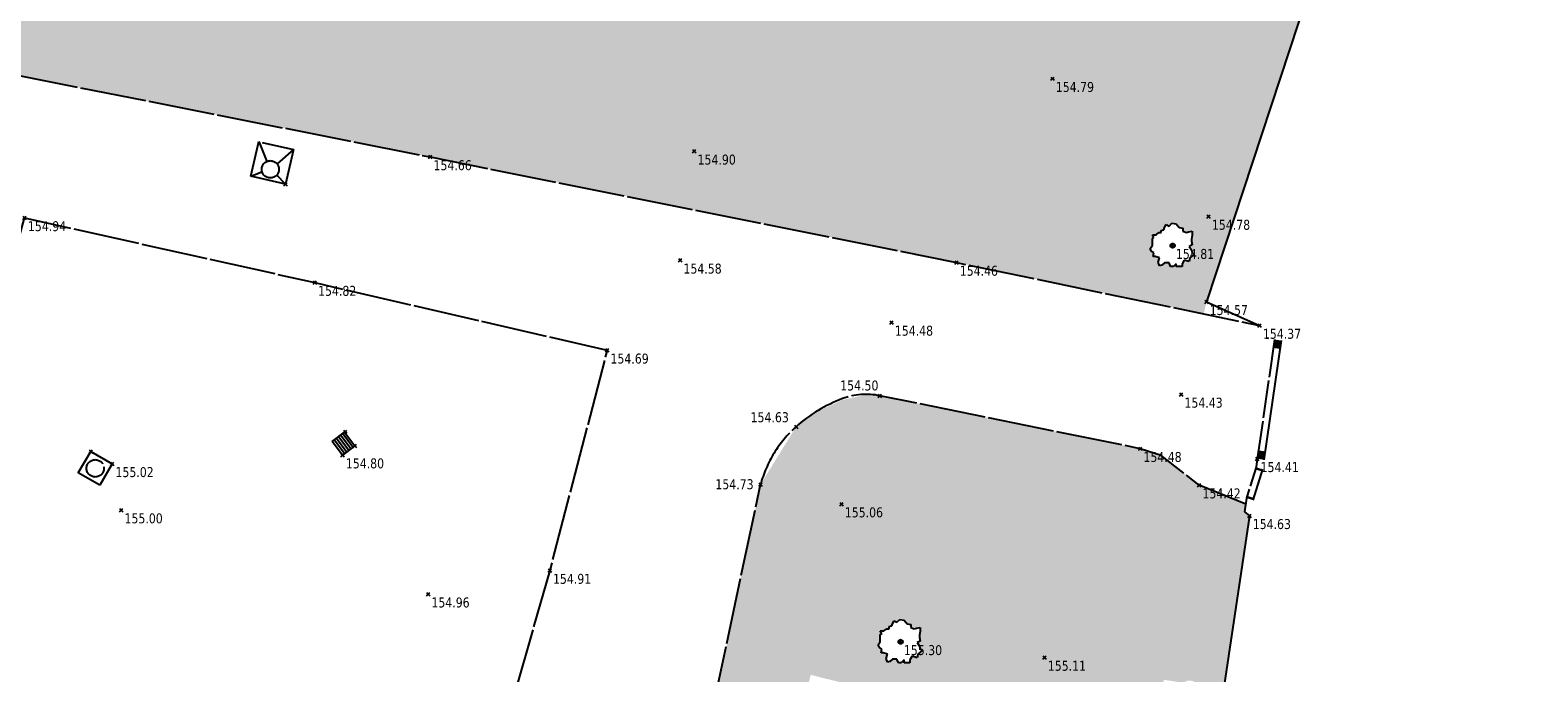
# Model space of a CAD drawing. Header units: millimetres. Extents: x 1269971 to 1270699, y 7266477 to 7267043.
# Tile 20 of 25: x 1270653 to 1270698, y 7266618 to 7266637. Entities that reach past the tile are written whole.
import ezdxf
from ezdxf.enums import TextEntityAlignment as Align

# ---------------------------------------------------------------- set-up
doc = ezdxf.new("R2010")
doc.units = ezdxf.units.MM
doc.header["$LTSCALE"] = 2
doc.header["$PDMODE"] = 3
doc.header["$PDSIZE"] = 0.05
doc.linetypes.add('Continue', pattern=[1, 1, 0])
doc.linetypes.add('Voie_sigh_lcon', pattern=[1, 1, 0])
doc.layers.get('0').update_dxf_attribs({"linetype": 'Continue'})
for name, color, linetype in [('Assa_sym_A', 7, 'Continue'), ('Bati_ent', 6, 'Continue'), ('Espv_hai_hab', 70, 'Continue'), ('Espv_limb', 7, 'Continue'), ('Espv_sym', 7, 'Continue'), ('Limi_clo', 7, 'Cloture_Legere'), ('Limi_mplein', 7, 'Continue'), ('Sport_sym', 7, 'Continue'), ('Topo_ptco', 7, 'Continue'), ('Topo_ptco_alt', 3, 'Continue'), ('Voie_sigh', 7, 'Voie_sigh_lcon')]:
    doc.layers.add(name, color=color, linetype=linetype)
doc.styles.add('Verdana 1.0', font='verdana.ttf', dxfattribs={"width": 0.8, "height": 0.2})
doc.linetypes.add('Cloture_Legere', pattern='A,1,[1,croix.shx,S=0.2,R=0,X=-0.3,Y=0],0.0001', length=1.0001)
pattern_1 = [(109.29004622, (0.560848, 0.002973), (-4.80000000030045, 13.600000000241), [0.0482712, -16.90342488]), (161.565051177, (0.34656, 0.73), (-0.8, 1e-12), [0.050504, -2.47931812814]), (106.927513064, (0.29864, 0.746), (-3.19999999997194, 10.40000000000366), [0.054768, -19.17853644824]), (111.250505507, (0.348816, 0), (-1.59999999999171, 4.00000000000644), [0.069196, -15.38137033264]), (28.4429286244, (0.24168, 0.46568), (8.79999999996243, 4.79999999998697), [0.062208, -21.77354250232]), (83.6598082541, (0.2348, 0.40416), (-2e-13, 0.8000000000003), [0.061904, -7.18240411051]), (28.0724869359, (0.66804, 0.7642), (10.4000000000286, 5.60000000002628), [0.0387336, -13.5612664]), (69.4439547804, (0.70224, 0.03715), (0.800000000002, 2.4000000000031), [0.03896, -6.79624299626]), (122.905242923, (0.7136, 0.073632), (-1.60000000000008, 2.39999999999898), [0.04612, -16.15264538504]), (135, (0.75236, 0.1443), (-0.8, 9e-17), [0.0290216, -1.1023492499]), (156.250505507, (0.79568, 0.63888), (-12.79999999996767, 5.60000000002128), [0.062296, -21.788104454]), (45, (0.7068, 0.632), (9e-17, 0.8), [0.0451376, -1.0862332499]), (48.3664606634, (0.7136, 0.51808), (5.60000000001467, 6.4000000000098), [0.027424, -9.60585166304]), (34.6951535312, (0.71816, 0.3768), (7.99999999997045, 5.59999999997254), [0.03604, -12.61307064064]), (128.290163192, (0.44, 0.77104), (-3.19999999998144, 4.00000000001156), [0.036896, -19.32905349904]), (72.2553283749, (0.52208, 0.32888), (5.60000000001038, 17.59999999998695), [0.059824, -20.93922359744]), (115.346175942, (0.54032, 0.38584), (-0.80000000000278, 1.60000000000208), [0.047936, -16.77110083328]), (115.016893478, (0.64304, 0.21272), (-0.79999999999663, 1.6000000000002), [0.070368, -13.17198828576]), (41.1859251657, (0.62472, 0.19672), (0.8000000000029, 0.8000000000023), [0.024216, -8.47990065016]), (63.434948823, (0.59507, 0.11235), (3e-13, 0.8), [0.0152904, -1.773563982]), (131.185925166, (0.38984, 0.142), (-0.8000000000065, 0.7999999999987), [0.048456, -8.45566065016]), (159.44395478, (0.43545, 0.22402), (-2.3999999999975, 0.8000000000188), [0.0389616, -6.79624139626]), (19.7988763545, (0.29864, 0.30608), (8.79999999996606, 3.19999999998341), [0.026712, -21.22981640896]), (116.565051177, (0.40354, 0.4588), (-0.799999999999, 0.800000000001), [0.0152904, -1.773563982]), (45, (0.497, 0.5272), (9e-17, 0.8), [0.019348, -1.1120228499]), (56.309932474, (0.59275, 0.46335), (0.8, 1.599999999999), [0.0164632, -2.86797782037]), (131.185925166, (0.51528, 0.66624), (-0.8000000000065, 0.7999999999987), [0.024248, -8.47986865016]), (0, (0.28, 0.6), (0, 0.8), [0.04, -0.76]), (146.309932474, (0.04098, 0.08504), (-1.599999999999, 0.8), [0.049256, -2.83518502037]), (143.130102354, (0.08888, 0.36534), (-2.3999999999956, 1.6000000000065), [0.0569792, -3.9430208]), (36.3843518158, (0, 0.367648), (3.19999999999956, 2.39999999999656), [0.0537736, -18.82690435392]), (136.73570459, (0.043274, 0.533984), (-12.8000000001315, 11.99999999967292), [0.0532608, -18.622927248]), (25.7099537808, (0.0752, 0.71864), (1.599999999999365, 0.7999999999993), [0.073408, -23.899910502]), (127.405356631, (0.13672, 0.126), (-7.99999999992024, 10.40000000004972), [0.0488, -17.0719476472]), (45, (0.1436, 0.0075), (9e-17, 0.8), [0.0225688, -1.1088020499]), (153.434948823, (0.17095, 0.31294), (-0.8, -1e-12), [0.020348, -1.768506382]), (167.471192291, (0.19832, 0.11232), (-4.0000000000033, 0.79999999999), [0.063104, -7.31253156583]), (45, (0.16, 0.52), (9e-17, 0.8), [0.0565688, -1.0748020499])]

# ---------------------------------------------------------------- blocks, each defined once
blk = doc.blocks.new('Topo_Ptco')
at = {"color": 0}
blk.add_point((0, 0), dxfattribs=at)
at = {"layer": 'Topo_ptco_alt', "style": 'Verdana 1.0', "width": 0.8}
blk.add_attdef('ALT', text='', height=0.3, dxfattribs=at).set_placement((0.1, -0.1), align=Align.TOP_LEFT)
blk = doc.blocks.new('Assa_Gril_Ep')
at = {"color": 5, "linetype": 'ByBlock', "lineweight": -2}
for p, q in [((0, 0), (0, 1)), ((0, 1), (1, 1)), ((0.167, 0), (0.167, 1)), ((0.333, 0), (0.333, 1)), ((0.5, 0), (0.5, 1)), ((0.667, 0), (0.667, 1)), ((0.833, 0), (0.833, 1)), ((1, 1), (1, 0)), ((1, 0), (0, 0))]:
    blk.add_line(p, q, dxfattribs=at)
blk = doc.blocks.new('Sport_Basket')
at = {"color": 7, "linetype": 'ByBlock', "lineweight": -2}
for p, q in [((0, 1), (0.341, 0.504)), ((1, 1), (0.641, 0.504)), ((0, 0), (0.277, 0.186)), ((1, 0), (0.706, 0.19))]:
    blk.add_line(p, q, dxfattribs=at)
at = {"color": 7, "linetype": 'ByBlock', "lineweight": -2, "flags": 128}
blk.add_lwpolyline([(1, 0), (0, 0), (0, 1), (1, 1)], close=True, dxfattribs=at)
at = {"color": 7, "linetype": 'ByBlock', "lineweight": -2}
blk.add_circle((0.491, 0.309), 0.245, dxfattribs=at)
blk = doc.blocks.new('Assa_Reg_Car')
at = {"color": 7, "linetype": 'ByBlock', "lineweight": -2}
for p, q in [((0, 0), (0, 1)), ((0, 1), (1, 1)), ((1, 1), (1, 0)), ((1, 0), (0, 0))]:
    blk.add_line(p, q, dxfattribs=at)
blk.add_circle((0.5, 0.5), 0.35, dxfattribs=at)
blk = doc.blocks.new('Espv_Arb_Iso')
at = {"color": 3, "linetype": 'ByBlock', "lineweight": -2}
for p, q in [((-0.348, 0.457), (-0.261, 0.479)), ((-0.348, 0.392), (-0.348, 0.457)), ((-0.261, 0.479), (-0.24, 0.544)), ((-0.24, 0.544), (-0.196, 0.632)), ((-0.196, 0.632), (-0.109, 0.588)), ((-0.109, 0.588), (-0.022, 0.675)), ((-0.022, 0.675), (0.109, 0.653)), ((0.109, 0.653), (0.196, 0.544)), ((0.196, 0.544), (0.305, 0.523)), ((0.305, 0.523), (0.305, 0.436)), ((-0.675, -0.087), (-0.61, 0)), ((-0.566, 0.24), (-0.61, 0.327)), ((-0.61, 0.327), (-0.501, 0.327)), ((-0.61, 0.218), (-0.566, 0.24)), ((-0.61, 0.087), (-0.61, 0.218)), ((-0.61, 0), (-0.61, 0.087)), ((-0.501, 0.327), (-0.414, 0.392)), ((-0.414, 0.392), (-0.348, 0.392)), ((0.305, 0.436), (0.414, 0.392)), ((0.414, 0.392), (0.479, 0.414)), ((0.479, 0.414), (0.588, 0.436)), ((0.588, 0.022), (0.501, -0.022)), ((0.588, 0.327), (0.566, 0.196)), ((0.566, 0.196), (0.566, 0.131)), ((0.566, 0.131), (0.588, 0.022)), ((0.588, 0.436), (0.588, 0.327)), ((-0.632, -0.174), (-0.675, -0.087)), ((-0.566, -0.218), (-0.632, -0.174)), ((-0.588, -0.327), (-0.566, -0.218)), ((-0.523, -0.327), (-0.588, -0.327)), ((-0.392, -0.37), (-0.523, -0.327)), ((-0.436, -0.501), (-0.392, -0.37)), ((0.348, -0.436), (0.283, -0.544)), ((0.501, -0.479), (0.348, -0.436)), ((0.501, -0.022), (0.566, -0.131)), ((0.523, -0.37), (0.501, -0.479)), ((0.653, -0.261), (0.523, -0.37)), ((0.566, -0.131), (0.588, -0.218)), ((0.588, -0.218), (0.653, -0.261)), ((-0.392, -0.61), (-0.436, -0.501)), ((-0.327, -0.588), (-0.392, -0.61)), ((-0.24, -0.523), (-0.327, -0.588)), ((-0.109, -0.523), (-0.24, -0.523)), ((-0.065, -0.632), (-0.109, -0.523)), ((0.022, -0.632), (-0.065, -0.632)), ((0.109, -0.544), (0.022, -0.632)), ((0.109, -0.632), (0.109, -0.544)), ((0.283, -0.632), (0.109, -0.632)), ((0.283, -0.544), (0.283, -0.632))]:
    blk.add_line(p, q, dxfattribs=at)
blk.add_circle((0, 0), 0.0653, dxfattribs=at)
blk = doc.blocks.new('Bati_Ent')
at = {"color": 0, "linetype": 'ByBlock', "lineweight": -2}
blk.add_line((0, 0.2), (1, 0.2), dxfattribs=at)
at = {"color": 0, "linetype": 'ByBlock', "lineweight": -2, "ltscale": 0.3}
blk.add_line((0, 0), (1, 0), dxfattribs=at)
at = {"color": 0, "linetype": 'ByBlock', "lineweight": -2, "const_width": 0.07}
for points in [[(0.035, 0), (0.035, 0.2)], [(0.965, 0), (0.965, 0.2)]]:
    blk.add_lwpolyline(points, dxfattribs=at)

msp = doc.modelspace()

# ---------------------------------------------------------------- hatches: boundary and pattern name
at = {"layer": 'Espv_hai_hab'}
h = msp.add_hatch(dxfattribs=at)
h.set_pattern_fill('HAIE', color=256, scale=0.8)
h.set_pattern_definition(pattern_1)
h.paths.add_polyline_path([(1270698.412, 7266659.362), (1270674.927, 7266666.358), (1270660.151, 7266679.326), (1270652.016, 7266670.432), (1270646.186, 7266664.041), (1270650.688, 7266653.882), (1270651.512, 7266647.992), (1270649.89, 7266645.514), (1270647.555, 7266645.404), (1270650.307, 7266636.423), (1270650.59, 7266636.27), (1270665.028, 7266633.419), (1270680.889, 7266630.24), (1270688.346, 7266628.691), (1270688.422, 7266629.057)])
h.paths.add_polyline_path([(1270686.795, 7266631.073), (1270686.904, 7266631.073), (1270687.056, 7266631.188), (1270687.056, 7266631.204), (1270687.131, 7266631.223), (1270687.209, 7266631.378), (1270687.296, 7266631.335), (1270687.383, 7266631.422), (1270687.514, 7266631.4), (1270687.601, 7266631.291), (1270687.71, 7266631.269), (1270687.71, 7266631.182), (1270687.804, 7266631.144), (1270687.993, 7266631.182), (1270687.993, 7266631.073), (1270687.971, 7266630.943), (1270687.971, 7266630.877), (1270687.993, 7266630.768), (1270687.906, 7266630.725), (1270687.971, 7266630.616), (1270687.993, 7266630.529), (1270688.058, 7266630.485), (1270687.927, 7266630.376), (1270687.906, 7266630.268), (1270687.753, 7266630.311), (1270687.688, 7266630.202), (1270687.688, 7266630.115), (1270687.514, 7266630.115), (1270687.339, 7266630.115), (1270687.296, 7266630.224), (1270687.165, 7266630.224), (1270687.021, 7266630.116), (1270686.969, 7266630.246), (1270687.013, 7266630.376), (1270686.882, 7266630.42), (1270686.817, 7266630.42), (1270686.839, 7266630.529), (1270686.701, 7266630.621), (1270686.795, 7266630.747), (1270686.795, 7266630.834), (1270686.795, 7266630.964), (1270686.839, 7266630.986)], flags=16)
h.paths.add_polyline_path([(1270687.47, 7266630.747, -1), (1270687.339, 7266630.747, -1)], flags=0)
h.paths.add_polyline_path([(1270687.76, 7266628.769), (1270688.36, 7266628.769), (1270688.36, 7266628.994), (1270687.76, 7266628.994)], flags=25)
h.paths.add_polyline_path([(1270672.499, 7266633.301), (1270672.924, 7266633.301), (1270672.924, 7266633.526), (1270672.499, 7266633.526)], flags=24)
h.paths.add_polyline_path([(1270674.275, 7266641.726), (1270674.7, 7266641.726), (1270674.7, 7266641.951), (1270674.275, 7266641.951)], flags=24)
h.paths.add_polyline_path([(1270676.682, 7266650.173), (1270677.107, 7266650.173), (1270677.107, 7266650.398), (1270676.682, 7266650.398)], flags=24)
h.paths.add_polyline_path([(1270679.454, 7266656.622), (1270679.879, 7266656.622), (1270679.879, 7266656.847), (1270679.454, 7266656.847)], flags=24)
h.paths.add_polyline_path([(1270687.513, 7266655.018), (1270687.938, 7266655.018), (1270687.938, 7266655.243), (1270687.513, 7266655.243)], flags=24)
h.paths.add_polyline_path([(1270686.205, 7266647.71), (1270686.63, 7266647.71), (1270686.63, 7266647.935), (1270686.205, 7266647.935)], flags=24)
h.paths.add_polyline_path([(1270684.749, 7266641.054), (1270685.174, 7266641.054), (1270685.174, 7266641.279), (1270684.749, 7266641.279)], flags=24)
h.paths.add_polyline_path([(1270683.296, 7266635.487), (1270683.721, 7266635.487), (1270683.721, 7266635.712), (1270683.296, 7266635.712)], flags=24)
h.paths.add_polyline_path([(1270650.456, 7266637.713), (1270650.881, 7266637.713), (1270650.881, 7266637.938), (1270650.456, 7266637.938)], flags=24)
h.paths.add_polyline_path([(1270649.227, 7266645.227), (1270649.827, 7266645.227), (1270649.827, 7266645.452), (1270649.227, 7266645.452)], flags=24)
h.paths.add_polyline_path([(1270650.85, 7266647.704), (1270651.45, 7266647.704), (1270651.45, 7266647.929), (1270650.85, 7266647.929)], flags=25)
h.paths.add_polyline_path([(1270652.1, 7266660.608), (1270652.525, 7266660.608), (1270652.525, 7266660.833), (1270652.1, 7266660.833)], flags=24)
h.paths.add_polyline_path([(1270651.353, 7266670.144), (1270651.953, 7266670.144), (1270651.953, 7266670.369), (1270651.353, 7266670.369)], flags=25)
h.paths.add_polyline_path([(1270659.488, 7266679.039), (1270660.088, 7266679.039), (1270660.088, 7266679.264), (1270659.488, 7266679.264)], flags=25)
h.paths.add_polyline_path([(1270659.929, 7266677.252), (1270660.354, 7266677.252), (1270660.354, 7266677.477), (1270659.929, 7266677.477)], flags=24)
h.paths.add_polyline_path([(1270655.322, 7266669.731), (1270655.747, 7266669.731), (1270655.747, 7266669.956), (1270655.322, 7266669.956)], flags=24)
h.paths.add_polyline_path([(1270652.464, 7266664.609), (1270652.889, 7266664.609), (1270652.889, 7266664.834), (1270652.464, 7266664.834)], flags=24)
h.paths.add_polyline_path([(1270652.446, 7266656.173), (1270652.871, 7266656.173), (1270652.871, 7266656.398), (1270652.446, 7266656.398)], flags=24)
h.paths.add_polyline_path([(1270658.737, 7266654.102), (1270659.162, 7266654.102), (1270659.162, 7266654.327), (1270658.737, 7266654.327)], flags=24)
h.paths.add_polyline_path([(1270667.02, 7266652.208), (1270667.445, 7266652.208), (1270667.445, 7266652.433), (1270667.02, 7266652.433)], flags=24)
h.paths.add_polyline_path([(1270670.272, 7266658.297), (1270670.697, 7266658.297), (1270670.697, 7266658.522), (1270670.272, 7266658.522)], flags=24)
h.paths.add_polyline_path([(1270674.078, 7266664.899), (1270674.503, 7266664.899), (1270674.503, 7266665.124), (1270674.078, 7266665.124)], flags=24)
h.paths.add_polyline_path([(1270674.264, 7266666.07), (1270674.864, 7266666.07), (1270674.864, 7266666.295), (1270674.264, 7266666.295)], flags=24)
h.paths.add_polyline_path([(1270681.925, 7266663.104), (1270682.35, 7266663.104), (1270682.35, 7266663.329), (1270681.925, 7266663.329)], flags=24)
h.paths.add_polyline_path([(1270689.914, 7266660.712), (1270690.339, 7266660.712), (1270690.339, 7266660.937), (1270689.914, 7266660.937)], flags=24)
h.paths.add_polyline_path([(1270697.368, 7266658.419), (1270697.793, 7266658.419), (1270697.793, 7266658.644), (1270697.368, 7266658.644)], flags=24)
h.paths.add_polyline_path([(1270697.75, 7266659.075), (1270698.35, 7266659.075), (1270698.35, 7266659.3), (1270697.75, 7266659.3)], flags=24)
h.paths.add_polyline_path([(1270695.583, 7266653.053), (1270696.008, 7266653.053), (1270696.008, 7266653.278), (1270695.583, 7266653.278)], flags=24)
h.paths.add_polyline_path([(1270693.034, 7266646.175), (1270693.459, 7266646.175), (1270693.459, 7266646.4), (1270693.034, 7266646.4)], flags=24)
h.paths.add_polyline_path([(1270690.399, 7266638.654), (1270690.824, 7266638.654), (1270690.824, 7266638.879), (1270690.399, 7266638.879)], flags=24)
h.paths.add_polyline_path([(1270688.002, 7266631.336), (1270688.427, 7266631.336), (1270688.427, 7266631.561), (1270688.002, 7266631.561)], flags=24)
h.paths.add_polyline_path([(1270687.042, 7266630.459), (1270687.342, 7266630.459), (1270687.342, 7266630.684), (1270687.042, 7266630.684)], flags=8)
h = msp.add_hatch(dxfattribs=at)
h.set_pattern_fill('HAIE', color=256, scale=0.8)
h.set_pattern_definition(pattern_1)
h.paths.add_polyline_path([(1270687.141, 7266617.67), (1270687.735, 7266617.582, -0.452421), (1270688.154, 7266617.519), (1270688.941, 7266617.402), (1270689.719, 7266622.612), (1270689.573, 7266622.727), (1270689.606, 7266622.962), (1270688.204, 7266623.535), (1270687.058, 7266624.43), (1270686.424, 7266624.632), (1270678.579, 7266626.225), (1270678.018, 7266626.223), (1270677.449, 7266626.1), (1270676.723, 7266625.758), (1270676.056, 7266625.291), (1270674.982, 7266623.55), (1270671.489, 7266606.952), (1270671.605, 7266606.631, -0.050361), (1270671.599, 7266606.691, -1), (1270672.199, 7266606.691, -0.904107), (1270671.605, 7266606.631), (1270671.641, 7266606.209), (1270679.264, 7266604.502), (1270675.643, 7266588.547), (1270673.924, 7266585.471), (1270678.192, 7266584.082), (1270677.855, 7266580.372), (1270676.87, 7266573.51), (1270673.821, 7266561.525), (1270649.689, 7266566.167), (1270648.747, 7266566.011), (1270636.596, 7266557.086), (1270652.79, 7266526.405), (1270653.214, 7266526.629), (1270682.784, 7266552.303), (1270683.519, 7266553.173), (1270683.718, 7266557.515), (1270681.883, 7266557.6), (1270682.818, 7266589.589), (1270683.951, 7266597.683), (1270685.089, 7266605.841)])
h.paths.add_polyline_path([(1270679.431, 7266614.559), (1270679.257, 7266614.559), (1270679.257, 7266614.646), (1270679.17, 7266614.559), (1270679.083, 7266614.559), (1270679.039, 7266614.667), (1270678.909, 7266614.667), (1270678.822, 7266614.602), (1270678.756, 7266614.58), (1270678.713, 7266614.689), (1270678.756, 7266614.82), (1270678.626, 7266614.863), (1270678.56, 7266614.863), (1270678.582, 7266614.972), (1270678.517, 7266615.016), (1270678.473, 7266615.103), (1270678.539, 7266615.19), (1270678.539, 7266615.277), (1270678.539, 7266615.408), (1270678.582, 7266615.43), (1270678.539, 7266615.517), (1270678.647, 7266615.517), (1270678.735, 7266615.582), (1270678.8, 7266615.582), (1270678.8, 7266615.647), (1270678.887, 7266615.669), (1270678.909, 7266615.734), (1270678.952, 7266615.822), (1270679.039, 7266615.778), (1270679.127, 7266615.865), (1270679.257, 7266615.843), (1270679.344, 7266615.734), (1270679.453, 7266615.713), (1270679.453, 7266615.626), (1270679.562, 7266615.582), (1270679.627, 7266615.604), (1270679.736, 7266615.626), (1270679.736, 7266615.517), (1270679.715, 7266615.386), (1270679.715, 7266615.321), (1270679.736, 7266615.212), (1270679.649, 7266615.168), (1270679.715, 7266615.059), (1270679.736, 7266614.972), (1270679.802, 7266614.929), (1270679.671, 7266614.82), (1270679.649, 7266614.711), (1270679.497, 7266614.755), (1270679.431, 7266614.646)], flags=16)
h.paths.add_polyline_path([(1270679.083, 7266615.19, -1), (1270679.214, 7266615.19, -1)], flags=0)
h.paths.add_polyline_path([(1270676.926, 7266615.832), (1270676.708, 7266615.886), (1270676.708, 7266615.886), (1270676.297, 7266615.988), (1270676.297, 7266615.988), (1270676.056, 7266616.048), (1270676.496, 7266617.82), (1270676.785, 7266617.748), (1270676.784, 7266617.746), (1270677.124, 7266617.663), (1270677.125, 7266617.664), (1270677.366, 7266617.604)], flags=16)
h.paths.add_polyline_path([(1270679.488, 7266618.183), (1270679.314, 7266618.183), (1270679.314, 7266618.27), (1270679.227, 7266618.183), (1270679.14, 7266618.183), (1270679.096, 7266618.292), (1270678.965, 7266618.292), (1270678.878, 7266618.227), (1270678.813, 7266618.205), (1270678.769, 7266618.314), (1270678.813, 7266618.444), (1270678.682, 7266618.488), (1270678.617, 7266618.488), (1270678.639, 7266618.597), (1270678.573, 7266618.64), (1270678.53, 7266618.728), (1270678.595, 7266618.815), (1270678.595, 7266618.902), (1270678.595, 7266619.032), (1270678.639, 7266619.054), (1270678.595, 7266619.141), (1270678.704, 7266619.141), (1270678.791, 7266619.207), (1270678.857, 7266619.207), (1270678.857, 7266619.272), (1270678.944, 7266619.294), (1270678.965, 7266619.359), (1270679.009, 7266619.446), (1270679.096, 7266619.403), (1270679.183, 7266619.49), (1270679.314, 7266619.468), (1270679.401, 7266619.359), (1270679.51, 7266619.337), (1270679.51, 7266619.25), (1270679.619, 7266619.207), (1270679.684, 7266619.228), (1270679.793, 7266619.25), (1270679.793, 7266619.141), (1270679.771, 7266619.011), (1270679.771, 7266618.945), (1270679.793, 7266618.836), (1270679.706, 7266618.793), (1270679.771, 7266618.684), (1270679.793, 7266618.597), (1270679.858, 7266618.553), (1270679.728, 7266618.444), (1270679.706, 7266618.336), (1270679.553, 7266618.379), (1270679.488, 7266618.27)], flags=16)
h.paths.add_polyline_path([(1270679.14, 7266618.815, -1), (1270679.27, 7266618.815, -1)], flags=0)
h.paths.add_polyline_path([(1270681.722, 7266596.768, -1), (1270681.122, 7266596.768, -1)], flags=16)
h.paths.add_polyline_path([(1270681.617, 7266596.768, -1), (1270681.227, 7266596.768, -1)], flags=0)
h.paths.add_polyline_path([(1270678.804, 7266596.004, -1), (1270678.204, 7266596.004, -1)], flags=16)
h.paths.add_polyline_path([(1270678.699, 7266596.004, -1), (1270678.309, 7266596.004, -1)], flags=0)

# ---------------------------------------------------------------- linework, layer by layer
at = {"layer": 'Espv_limb', "flags": 128}
for points in [[(1270642.953, 7266660.426), (1270650.307, 7266636.423), (1270650.59, 7266636.27), (1270665.028, 7266633.419), (1270680.889, 7266630.24), (1270690.026, 7266628.342)], [(1270672.225, 7266610.552), (1270674.982, 7266623.55)]]:
    msp.add_lwpolyline(points, dxfattribs=at)
msp.add_lwpolyline([(1270689.608, 7266622.961), (1270688.204, 7266623.535), (1270687.058, 7266624.43), (1270686.424, 7266624.632), (1270678.579, 7266626.225, 0.13962), (1270677.458, 7266626.138, 0.094922), (1270676.056, 7266625.291, 0.07131), (1270675.394, 7266624.498, 0.07131), (1270674.982, 7266623.55)], format="xyb", dxfattribs=at)
at = {"layer": 'Limi_clo', "flags": 128}
for points in [[(1270637.212, 7266654.259), (1270639.597, 7266656.819), (1270652.016, 7266670.432), (1270660.151, 7266679.326), (1270674.927, 7266666.358), (1270698.412, 7266659.362), (1270688.422, 7266629.057), (1270690.026, 7266628.342)], [(1270689.957, 7266624.328), (1270689.918, 7266624.072)], [(1270689.719, 7266622.612), (1270688.266, 7266612.883), (1270686.666, 7266602.164)], [(1270689.573, 7266622.727), (1270689.719, 7266622.612)]]:
    msp.add_lwpolyline(points, dxfattribs=at)
at = {"layer": 'Limi_mplein', "flags": 128}
for points in [[(1270690.227, 7266627.966), (1270690.29, 7266627.961)], [(1270689.632, 7266623.144), (1270689.573, 7266622.727)]]:
    msp.add_lwpolyline(points, dxfattribs=at)
at = {"layer": 'Voie_sigh', "flags": 128}
msp.add_lwpolyline([(1270666.679, 7266614.058), (1270657.874, 7266616.042), (1270649.079, 7266618.057), (1270650.887, 7266624.752), (1270652.805, 7266631.583), (1270661.549, 7266629.635), (1270670.362, 7266627.596), (1270668.63, 7266620.962), (1270666.705, 7266614.215)], dxfattribs=at)

# ---------------------------------------------------------------- block references
at = {"layer": 'Assa_sym_A', "color": 5, "xscale": 0.4658210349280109, "yscale": 0.5156953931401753, "rotation": 37.07984593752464}
msp.add_blockref('Assa_Gril_Ep', (1270662.386, 7266624.439, 154.813), dxfattribs=at)
at = {"layer": 'Assa_sym_A', "xscale": 0.7467775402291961, "yscale": 0.7467775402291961, "rotation": 150.076216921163}
msp.add_blockref('Assa_Reg_Car', (1270655.443, 7266624.177, 155.013), dxfattribs=at)
at = {"layer": 'Bati_ent'}
for p, xscale, rotation in [((1270690.475, 7266627.918, 154.379), 3.626913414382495, 261.7861598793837), ((1270689.918, 7266624.072, 154.412), 0.97065559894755, 252.8845167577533)]:
    msp.add_blockref('Bati_Ent', p, dxfattribs=dict(at, xscale=xscale, rotation=rotation))
at = {"layer": 'Espv_sym', "color": 3}
for p in [(1270687.405, 7266630.747, 154.806), (1270679.205, 7266618.815, 155.299)]:
    msp.add_blockref('Espv_Arb_Iso', p, dxfattribs=at)
at = {"layer": 'Sport_sym', "xscale": 1.06490865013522, "yscale": 1.06490865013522, "rotation": 346.975133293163}
msp.add_blockref('Sport_Basket', (1270659.627, 7266632.842, 154.799), dxfattribs=at)
at = {"layer": 'Topo_ptco'}
ref = msp.add_blockref('Topo_Ptco', (1270683.783, 7266635.775, 154.793), dxfattribs=at)
ref.add_attrib('ALT', '154.79', dxfattribs={"layer": 'Topo_ptco_alt', "height": 0.3, "style": 'Verdana 1.0', "width": 0.8}).set_placement((1270683.883, 7266635.675, 154.793), align=Align.TOP_LEFT)
for p in [(1270683.783, 7266635.775, 154.793), (1270672.987, 7266633.589, 154.896), (1270660.664, 7266632.602), (1270688.489, 7266631.624, 154.777), (1270672.562, 7266630.305, 154.575), (1270678.933, 7266628.435, 154.484), (1270687.662, 7266626.267, 154.432), (1270662.464, 7266625.144), (1270662.757, 7266624.719), (1270654.796, 7266624.549), (1270677.424, 7266622.964, 155.063), (1270655.715, 7266622.784, 154.999), (1270664.965, 7266620.25, 154.955), (1270683.542, 7266618.344, 155.106)]:
    msp.add_blockref('Topo_Ptco', p, dxfattribs=at)
ref = msp.add_blockref('Topo_Ptco', (1270665.028, 7266633.419, 154.657), dxfattribs=at)
ref.add_attrib('ALT', '154.66', dxfattribs={"layer": 'Topo_ptco_alt', "height": 0.3, "style": 'Verdana 1.0', "width": 0.8}).set_placement((1270665.128, 7266633.319, 154.657), align=Align.TOP_LEFT)
ref = msp.add_blockref('Topo_Ptco', (1270672.987, 7266633.589, 154.896), dxfattribs=at)
ref.add_attrib('ALT', '154.90', dxfattribs={"layer": 'Topo_ptco_alt', "height": 0.3, "style": 'Verdana 1.0', "width": 0.8}).set_placement((1270673.087, 7266633.489, 154.896), align=Align.TOP_LEFT)
ref = msp.add_blockref('Topo_Ptco', (1270652.805, 7266631.583, 154.943), dxfattribs=at)
ref.add_attrib('ALT', '154.94', dxfattribs={"layer": 'Topo_ptco_alt', "height": 0.3, "style": 'Verdana 1.0', "width": 0.8}).set_placement((1270652.905, 7266631.483, 154.943), align=Align.TOP_LEFT)
ref = msp.add_blockref('Topo_Ptco', (1270688.489, 7266631.624, 154.777), dxfattribs=at)
ref.add_attrib('ALT', '154.78', dxfattribs={"layer": 'Topo_ptco_alt', "height": 0.3, "style": 'Verdana 1.0', "width": 0.8}).set_placement((1270688.589, 7266631.524, 154.777), align=Align.TOP_LEFT)
ref = msp.add_blockref('Topo_Ptco', (1270687.405, 7266630.747, 154.806), dxfattribs=at)
ref.add_attrib('ALT', '154.81', dxfattribs={"layer": 'Topo_ptco_alt', "height": 0.3, "style": 'Verdana 1.0', "width": 0.8}).set_placement((1270687.505, 7266630.647, 154.806), align=Align.TOP_LEFT)
ref = msp.add_blockref('Topo_Ptco', (1270672.562, 7266630.305, 154.575), dxfattribs=at)
ref.add_attrib('ALT', '154.58', dxfattribs={"layer": 'Topo_ptco_alt', "height": 0.3, "style": 'Verdana 1.0', "width": 0.8}).set_placement((1270672.662, 7266630.205, 154.575), align=Align.TOP_LEFT)
ref = msp.add_blockref('Topo_Ptco', (1270680.889, 7266630.24, 154.459), dxfattribs=at)
ref.add_attrib('ALT', '154.46', dxfattribs={"layer": 'Topo_ptco_alt', "height": 0.3, "style": 'Verdana 1.0', "width": 0.8}).set_placement((1270680.989, 7266630.14, 154.459), align=Align.TOP_LEFT)
ref = msp.add_blockref('Topo_Ptco', (1270661.549, 7266629.635, 154.818), dxfattribs=at)
ref.add_attrib('ALT', '154.82', dxfattribs={"layer": 'Topo_ptco_alt', "height": 0.3, "style": 'Verdana 1.0', "width": 0.8}).set_placement((1270661.649, 7266629.535, 154.818), align=Align.TOP_LEFT)
ref = msp.add_blockref('Topo_Ptco', (1270688.422, 7266629.057, 154.565), dxfattribs=at)
ref.add_attrib('ALT', '154.57', dxfattribs={"layer": 'Topo_ptco_alt', "height": 0.3, "style": 'Verdana 1.0', "width": 0.8}).set_placement((1270688.522, 7266628.957, 154.565), align=Align.TOP_LEFT)
ref = msp.add_blockref('Topo_Ptco', (1270678.933, 7266628.435, 154.484), dxfattribs=at)
ref.add_attrib('ALT', '154.48', dxfattribs={"layer": 'Topo_ptco_alt', "height": 0.3, "style": 'Verdana 1.0', "width": 0.8}).set_placement((1270679.033, 7266628.335, 154.484), align=Align.TOP_LEFT)
ref = msp.add_blockref('Topo_Ptco', (1270690.026, 7266628.342, 154.37), dxfattribs=at)
ref.add_attrib('ALT', '154.37', dxfattribs={"layer": 'Topo_ptco_alt', "height": 0.3, "style": 'Verdana 1.0', "width": 0.8}).set_placement((1270690.126, 7266628.242, 154.37), align=Align.TOP_LEFT)
ref = msp.add_blockref('Topo_Ptco', (1270670.362, 7266627.596, 154.688), dxfattribs=at)
ref.add_attrib('ALT', '154.69', dxfattribs={"layer": 'Topo_ptco_alt', "height": 0.3, "style": 'Verdana 1.0', "width": 0.8}).set_placement((1270670.462, 7266627.496, 154.688), align=Align.TOP_LEFT)
ref = msp.add_blockref('Topo_Ptco', (1270678.579, 7266626.225, 154.497), dxfattribs=at)
ref.add_attrib('ALT', '154.50', dxfattribs={"layer": 'Topo_ptco_alt', "height": 0.3, "style": 'Verdana 1.0', "width": 0.8}).set_placement((1270677.385, 7266626.685), align=Align.TOP_LEFT)
ref = msp.add_blockref('Topo_Ptco', (1270687.662, 7266626.267, 154.432), dxfattribs=at)
ref.add_attrib('ALT', '154.43', dxfattribs={"layer": 'Topo_ptco_alt', "height": 0.3, "style": 'Verdana 1.0', "width": 0.8}).set_placement((1270687.762, 7266626.167, 154.432), align=Align.TOP_LEFT)
ref = msp.add_blockref('Topo_Ptco', (1270676.056, 7266625.291, 154.63), dxfattribs=at)
ref.add_attrib('ALT', '154.63', dxfattribs={"layer": 'Topo_ptco_alt', "height": 0.3, "style": 'Verdana 1.0', "width": 0.8}).set_placement((1270674.686, 7266625.729), align=Align.TOP_LEFT)
ref = msp.add_blockref('Topo_Ptco', (1270686.424, 7266624.632, 154.48), dxfattribs=at)
ref.add_attrib('ALT', '154.48', dxfattribs={"layer": 'Topo_ptco_alt', "height": 0.3, "style": 'Verdana 1.0', "width": 0.8}).set_placement((1270686.524, 7266624.532, 154.48), align=Align.TOP_LEFT)
ref = msp.add_blockref('Topo_Ptco', (1270655.443, 7266624.177, 155.019), dxfattribs=at)
ref.add_attrib('ALT', '155.02', dxfattribs={"layer": 'Topo_ptco_alt', "height": 0.3, "style": 'Verdana 1.0', "width": 0.8}).set_placement((1270655.543, 7266624.077, 155.019), align=Align.TOP_LEFT)
ref = msp.add_blockref('Topo_Ptco', (1270662.386, 7266624.439, 154.805), dxfattribs=at)
ref.add_attrib('ALT', '154.80', dxfattribs={"layer": 'Topo_ptco_alt', "height": 0.3, "style": 'Verdana 1.0', "width": 0.8}).set_placement((1270662.486, 7266624.339, 154.805), align=Align.TOP_LEFT)
ref = msp.add_blockref('Topo_Ptco', (1270689.957, 7266624.328, 154.408), dxfattribs=at)
ref.add_attrib('ALT', '154.41', dxfattribs={"layer": 'Topo_ptco_alt', "height": 0.3, "style": 'Verdana 1.0', "width": 0.8}).set_placement((1270690.057, 7266624.228, 154.408), align=Align.TOP_LEFT)
ref = msp.add_blockref('Topo_Ptco', (1270674.982, 7266623.55, 154.729), dxfattribs=at)
ref.add_attrib('ALT', '154.73', dxfattribs={"layer": 'Topo_ptco_alt', "height": 0.3, "style": 'Verdana 1.0', "width": 0.8}).set_placement((1270673.624, 7266623.711), align=Align.TOP_LEFT)
ref = msp.add_blockref('Topo_Ptco', (1270688.204, 7266623.535, 154.423), dxfattribs=at)
ref.add_attrib('ALT', '154.42', dxfattribs={"layer": 'Topo_ptco_alt', "height": 0.3, "style": 'Verdana 1.0', "width": 0.8}).set_placement((1270688.304, 7266623.435, 154.423), align=Align.TOP_LEFT)
ref = msp.add_blockref('Topo_Ptco', (1270677.424, 7266622.964, 155.063), dxfattribs=at)
ref.add_attrib('ALT', '155.06', dxfattribs={"layer": 'Topo_ptco_alt', "height": 0.3, "style": 'Verdana 1.0', "width": 0.8}).set_placement((1270677.524, 7266622.864, 155.063), align=Align.TOP_LEFT)
ref = msp.add_blockref('Topo_Ptco', (1270655.715, 7266622.784, 154.999), dxfattribs=at)
ref.add_attrib('ALT', '155.00', dxfattribs={"layer": 'Topo_ptco_alt', "height": 0.3, "style": 'Verdana 1.0', "width": 0.8}).set_placement((1270655.815, 7266622.684, 154.999), align=Align.TOP_LEFT)
ref = msp.add_blockref('Topo_Ptco', (1270689.719, 7266622.612, 154.627), dxfattribs=at)
ref.add_attrib('ALT', '154.63', dxfattribs={"layer": 'Topo_ptco_alt', "height": 0.3, "style": 'Verdana 1.0', "width": 0.8}).set_placement((1270689.819, 7266622.512, 154.627), align=Align.TOP_LEFT)
ref = msp.add_blockref('Topo_Ptco', (1270668.63, 7266620.962, 154.906), dxfattribs=at)
ref.add_attrib('ALT', '154.91', dxfattribs={"layer": 'Topo_ptco_alt', "height": 0.3, "style": 'Verdana 1.0', "width": 0.8}).set_placement((1270668.73, 7266620.862, 154.906), align=Align.TOP_LEFT)
ref = msp.add_blockref('Topo_Ptco', (1270664.965, 7266620.25, 154.955), dxfattribs=at)
ref.add_attrib('ALT', '154.96', dxfattribs={"layer": 'Topo_ptco_alt', "height": 0.3, "style": 'Verdana 1.0', "width": 0.8}).set_placement((1270665.065, 7266620.15, 154.955), align=Align.TOP_LEFT)
ref = msp.add_blockref('Topo_Ptco', (1270679.205, 7266618.815, 155.299), dxfattribs=at)
ref.add_attrib('ALT', '155.30', dxfattribs={"layer": 'Topo_ptco_alt', "height": 0.3, "style": 'Verdana 1.0', "width": 0.8}).set_placement((1270679.305, 7266618.715, 155.299), align=Align.TOP_LEFT)
ref = msp.add_blockref('Topo_Ptco', (1270683.542, 7266618.344, 155.106), dxfattribs=at)
ref.add_attrib('ALT', '155.11', dxfattribs={"layer": 'Topo_ptco_alt', "height": 0.3, "style": 'Verdana 1.0', "width": 0.8}).set_placement((1270683.642, 7266618.244, 155.106), align=Align.TOP_LEFT)

doc.saveas('drawing.dxf')
